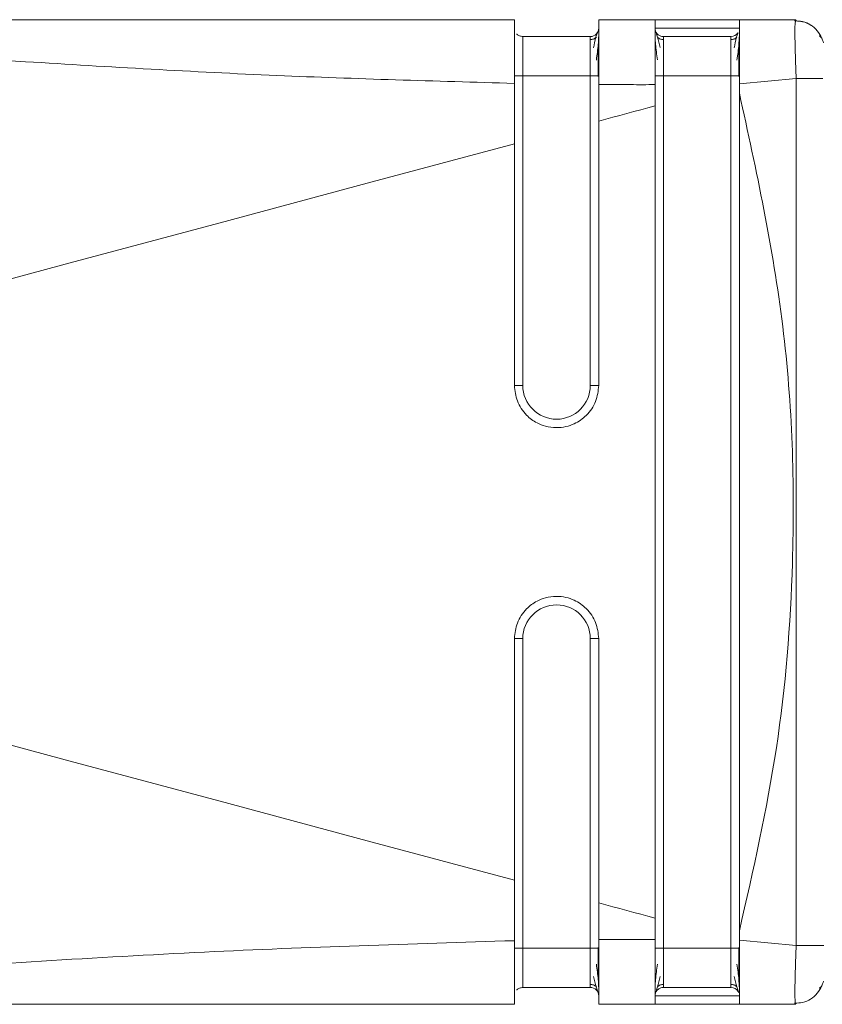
# Model space of a CAD drawing. Header units: millimetres. Extents: x -456 to 1924, y -71 to 431.
# Tile 4 of 45: x -197 to -183, y -48 to -30. Entities that reach past the tile are written whole.
import ezdxf

# ---------------------------------------------------------------- set-up
doc = ezdxf.new("R2010")
doc.units = ezdxf.units.MM

# ---------------------------------------------------------------- blocks, each defined once
blk = doc.blocks.new('Drawing View3')
at = {"color": 7, "linetype": 'Continuous', "lineweight": 18}
for p, q in [((-5.5, 15.25), (-20.695, 15.25)), ((-3, 15.25), (-4, 15.25)), ((-1.5, 15.25), (-3, 15.25)), ((-0.5, 15.25), (-1.5, 15.25)), ((-0.5, 15.25), (-0.505, 15.21)), ((-1.5, 15.1), (-3, 15.1)), ((-4.15, 14.95), (-5.35, 14.95)), ((-1.65, 14.95), (-2.85, 14.95)), ((-5.35, 14.25), (-5.35, 8.75)), ((-4.15, 14.25), (-5.35, 14.25)), ((-4.15, 8.75), (-4.15, 14.25)), ((-2.85, 14.25), (-2.85, -1.25)), ((-1.65, 14.25), (-2.85, 14.25)), ((-1.65, -1.25), (-1.65, 14.25)), ((-0.491, 14.205), (-1.5, 14.111)), ((-0.491, 14.205), (-0.491, -1.205)), ((-5.5, 13.046), (-5.5, 14.119)), ((-1.5, 14.111), (-1.5, 13.943)), ((-5.5, 8.75), (-5.35, 8.75)), ((-4, 8.75), (-4.15, 8.75)), ((-5.5, 4.25), (-5.35, 4.25)), ((-5.35, 4.25), (-5.35, -1.25)), ((-4.15, -1.25), (-4.15, 4.25)), ((-4, 4.25), (-4.15, 4.25)), ((-1.5, -0.942), (-1.5, -1.111)), ((-0.491, -1.205), (-1.5, -1.111)), ((-4.15, -1.25), (-5.35, -1.25)), ((-4, -1.25), (-4.15, -1.25)), ((-1.65, -1.25), (-2.85, -1.25)), ((-1.5, -1.25), (-1.65, -1.25)), ((-4.15, -1.95), (-5.35, -1.95)), ((-3, -2.023), (-3, -2.036)), ((-3, -2.1), (-1.5, -2.1)), ((-1.65, -1.95), (-2.85, -1.95)), ((-5.5, -2.25), (-20.695, -2.25)), ((-3, -2.25), (-4, -2.25)), ((-3, -2.25), (-1.5, -2.25)), ((-0.5, -2.25), (-1.5, -2.25)), ((-0.506, -2.23), (-0.5, -2.25))]:
    blk.add_line(p, q, dxfattribs=at)
at = {"color": 7, "linetype": 'Continuous', "lineweight": 18, "flags": 128}
for points in [[(-4, 14.25), (-4.003, 14.25), (-4.011, 14.25), (-4.025, 14.25), (-4.044, 14.25), (-4.067, 14.25), (-4.093, 14.25), (-4.121, 14.25), (-4.15, 14.25)], [(-1.5, 14.25), (-1.503, 14.25), (-1.511, 14.25), (-1.525, 14.25), (-1.544, 14.25), (-1.567, 14.25), (-1.593, 14.25), (-1.621, 14.25), (-1.65, 14.25)], [(-4, 13.449), (-3.875, 13.482), (-3.75, 13.516), (-3.625, 13.549), (-3.5, 13.583), (-3.375, 13.616), (-3.25, 13.65), (-3.125, 13.683), (-3, 13.717)], [(-26.073, 7.514), (-23.567, 8.19), (-21.038, 8.871), (-18.487, 9.557), (-15.917, 10.249), (-13.331, 10.944), (-10.731, 11.642), (-8.119, 12.343), (-5.5, 13.046)], [(-26.073, 5.486), (-23.567, 4.81), (-21.038, 4.129), (-18.487, 3.443), (-15.917, 2.751), (-13.331, 2.056), (-10.731, 1.358), (-8.119, 0.657), (-5.5, -0.046)], [(-4, -0.449), (-3.875, -0.482), (-3.75, -0.516), (-3.625, -0.549), (-3.5, -0.583), (-3.375, -0.616), (-3.25, -0.65), (-3.125, -0.683), (-3, -0.717)]]:
    blk.add_lwpolyline(points, dxfattribs=at)
at = {"color": 7, "linetype": 'Continuous', "lineweight": 18}
for centre, radius, start, end in [((-4.15, 15.1), 0.15, 270, 0), ((-1.65, 15.1), 0.15, 270, 325.565), ((-4.75, 8.75), 0.6, 180, 0), ((-4.75, 4.25), 0.6, 0, 180), ((-4.15, -2.1), 0.15, 359.9966, 90), ((-1.65, -2.1), 0.15, 31.7257, 90)]:
    blk.add_arc(centre, radius, start, end, dxfattribs=at)
for points, knots in [([(-20.695, 15.25), (-21.221, 15.249), (-21.858, 15.247), (-22.538, 15.215), (-22.719, 15.2), (-22.796, 15.188), (-22.823, 15.181), (-22.839, 15.175), (-22.848, 15.168), (-22.844, 15.159), (-22.823, 15.15), (-22.785, 15.139), (-22.691, 15.121), (-22.493, 15.095), (-22.007, 15.046), (-21.037, 14.969), (-19.322, 14.846), (-16.962, 14.683), (-13.662, 14.467), (-9.809, 14.241), (-6.907, 14.159), (-5.5, 14.119)], [0, 0, 0, 0, 0.079633, 0.096416, 0.106506, 0.108989, 0.110947, 0.112535, 0.113904, 0.115836, 0.117972, 0.120667, 0.124353, 0.135955, 0.15357, 0.20236, 0.286651, 0.417176, 0.562519, 0.787792, 1, 1, 1, 1]), ([(-5.5, 14.922), (-5.5, 15.015), (-5.5, 15.204), (-5.5, 15.235), (-5.5, 15.25)], [0, 0, 0, 0, 0.489706, 1, 1, 1, 1]), ([(-4, 14.099), (-4, 14.254), (-4, 14.567), (-4, 14.942), (-4, 15.2), (-4, 15.233), (-4, 15.25)], [0, 0, 0, 0, 0.249034, 0.499186, 0.749184, 1, 1, 1, 1]), ([(-3, 14.096), (-3, 14.255), (-3, 14.564), (-3, 14.937), (-3, 15.198), (-3, 15.233), (-3, 15.25)], [0, 0, 0, 0, 0.256857, 0.499427, 0.744777, 1, 1, 1, 1]), ([(-1.5, 14.111), (-1.5, 14.261), (-1.5, 14.561), (-1.5, 14.934), (-1.5, 15.204), (-1.5, 15.235), (-1.5, 15.25)], [0, 0, 0, 0, 0.2502548, 0.5000928, 0.7497763, 1, 1, 1, 1]), ([(-0.035, 14.92), (-0.059, 14.967), (-0.107, 15.06), (-0.23, 15.161), (-0.371, 15.223), (-0.47, 15.228), (-0.518, 15.23)], [0, 0, 0, 0, 0.2557804, 0.5158252, 0.7673883, 1, 1, 1, 1]), ([(-0.035, 14.921), (-0.059, 14.967), (-0.107, 15.06), (-0.23, 15.161), (-0.364, 15.221), (-0.455, 15.226), (-0.495, 15.228)], [0, 0, 0, 0, 0.265791, 0.536014, 0.797424, 1, 1, 1, 1]), ([(-3, 15.1), (-3, 15.085), (-3, 15.055), (-3, 14.87), (-3, 14.676), (-3, 14.479), (-3, 14.33), (-3, 14.25)], [0, 0, 0, 0, 0.276095, 0.522512, 0.663133, 0.820821, 1, 1, 1, 1]), ([(-0.505, 15.21), (-0.507, 15.2), (-0.513, 15.171), (-0.514, 14.959), (-0.508, 14.68), (-0.5, 14.418), (-0.494, 14.276), (-0.491, 14.205)], [0, 0, 0, 0, 0.1494708, 0.4291112, 0.7042795, 0.8497025, 1, 1, 1, 1]), ([(-5.5, 14.119), (-5.5, 14.277), (-5.5, 14.587), (-5.5, 14.811), (-5.5, 14.922)], [0, 0, 0, 0, 0.509411, 1, 1, 1, 1]), ([(-5.459, 14.998), (-5.458, 14.996), (-5.446, 14.979), (-5.408, 14.958), (-5.369, 14.953), (-5.35, 14.95)], [0, 0, 0, 0, 0.037062, 0.518531, 1, 1, 1, 1]), ([(-5.35, 14.95), (-5.35, 14.94), (-5.35, 14.919), (-5.35, 14.757), (-5.35, 14.526), (-5.35, 14.342), (-5.35, 14.25)], [0, 0, 0, 0, 0.250154, 0.499436, 0.749043, 1, 1, 1, 1]), ([(-4.15, 14.25), (-4.15, 14.342), (-4.15, 14.526), (-4.15, 14.757), (-4.15, 14.919), (-4.15, 14.94), (-4.15, 14.95)], [0, 0, 0, 0, 0.250957, 0.500564, 0.749846, 1, 1, 1, 1]), ([(-4.043, 14.937), (-4.051, 14.931), (-4.066, 14.918), (-4.094, 14.905), (-4.122, 14.898), (-4.141, 14.897), (-4.15, 14.896)], [0, 0, 0, 0, 0.262688, 0.519982, 0.767001, 1, 1, 1, 1]), ([(-4.024, 15.019), (-4.028, 15.01), (-4.037, 14.991), (-4.06, 14.914), (-4.081, 14.816), (-4.094, 14.75)], [0, 0, 0, 0, 0.258386, 0.511098, 1, 1, 1, 1]), ([(-4.043, 14.533), (-4.036, 14.581), (-4.022, 14.679), (-4.009, 14.815), (-4.001, 14.94), (-4, 15.003), (-4, 15.035)], [0, 0, 0, 0, 0.238341, 0.484239, 0.738095, 1, 1, 1, 1]), ([(-4, 14.922), (-4, 14.933), (-4, 14.972), (-4, 14.994), (-4, 15.009)], [0, 0, 0, 0, 0.272112, 1, 1, 1, 1]), ([(-3, 15.036), (-3, 15.005), (-2.999, 14.942), (-2.991, 14.816), (-2.978, 14.68), (-2.964, 14.582), (-2.957, 14.534)], [0, 0, 0, 0, 0.2619228, 0.5157846, 0.7616581, 1, 1, 1, 1]), ([(-2.906, 14.753), (-2.924, 14.821), (-2.952, 14.924), (-2.977, 15.011), (-2.985, 15.033), (-2.99, 15.045)], [0, 0, 0, 0, 0.485076, 0.738499, 1, 1, 1, 1]), ([(-2.85, 14.897), (-2.859, 14.897), (-2.878, 14.898), (-2.906, 14.906), (-2.934, 14.918), (-2.949, 14.931), (-2.957, 14.937)], [0, 0, 0, 0, 0.233002, 0.48002, 0.737312, 1, 1, 1, 1]), ([(-2.85, 14.95), (-2.85, 14.94), (-2.85, 14.919), (-2.85, 14.757), (-2.85, 14.526), (-2.85, 14.342), (-2.85, 14.25)], [0, 0, 0, 0, 0.250154, 0.499436, 0.749043, 1, 1, 1, 1]), ([(-1.65, 14.25), (-1.65, 14.342), (-1.65, 14.526), (-1.65, 14.757), (-1.65, 14.919), (-1.65, 14.94), (-1.65, 14.95)], [0, 0, 0, 0, 0.250957, 0.500564, 0.749846, 1, 1, 1, 1]), ([(-1.543, 14.937), (-1.551, 14.931), (-1.566, 14.918), (-1.594, 14.905), (-1.622, 14.898), (-1.641, 14.897), (-1.65, 14.896)], [0, 0, 0, 0, 0.2626881, 0.5199818, 0.767001, 1, 1, 1, 1]), ([(-1.524, 15.019), (-1.528, 15.01), (-1.537, 14.991), (-1.56, 14.914), (-1.581, 14.816), (-1.594, 14.75)], [0, 0, 0, 0, 0.258386, 0.511098, 1, 1, 1, 1]), ([(-1.543, 14.533), (-1.536, 14.581), (-1.522, 14.679), (-1.509, 14.815), (-1.501, 14.94), (-1.5, 15.003), (-1.5, 15.035)], [0, 0, 0, 0, 0.238341, 0.484239, 0.738095, 1, 1, 1, 1]), ([(-0.008, 14.841), (-0.016, 14.871), (-0.032, 14.935), (-0.065, 14.954), (-0.082, 14.964)], [0, 0, 0, 0, 0.4752679, 1, 1, 1, 1]), ([(-5.5, 14.85), (-5.5, 14.834), (-5.5, 14.775), (-5.5, 14.653), (-5.5, 14.465), (-5.5, 14.325), (-5.5, 14.25)], [0, 0, 0, 0, 0.101158, 0.367063, 0.664496, 1, 1, 1, 1]), ([(-4.01, 14.242), (-4.01, 14.295), (-4.01, 14.4), (-4.01, 14.551), (-4.01, 14.692), (-4.01, 14.77), (-4.011, 14.81)], [0, 0, 0, 0, 0.250243, 0.500316, 0.750205, 1, 1, 1, 1]), ([(-1.51, 14.242), (-1.51, 14.295), (-1.51, 14.4), (-1.51, 14.551), (-1.51, 14.692), (-1.51, 14.77), (-1.511, 14.81)], [0, 0, 0, 0, 0.250243, 0.500316, 0.750205, 1, 1, 1, 1]), ([(-0.017, 14.205), (-0.022, 14.205), (-0.035, 14.205), (-0.136, 14.205), (-0.297, 14.205), (-0.426, 14.205), (-0.491, 14.205)], [0, 0, 0, 0, 0.151362, 0.434241, 0.717121, 1, 1, 1, 1]), ([(-4, 14.099), (-4, 13.976), (-4, 13.76), (-4, 13.542), (-4, 13.449)], [0, 0, 0, 0, 0.570582, 1, 1, 1, 1]), ([(-4, 14.099), (-3.812, 14.098), (-3.479, 14.095), (-3.146, 14.095), (-3, 14.096)], [0, 0, 0, 0, 0.563222, 1, 1, 1, 1]), ([(-3, 13.717), (-3, 13.787), (-3, 13.913), (-3, 14.039), (-3, 14.096)], [0, 0, 0, 0, 0.55364, 1, 1, 1, 1]), ([(-1.5, 13.943), (-1.2, 12.568), (-0.602, 9.821), (-0.481, 5.896), (-0.765, 2.29), (-1.255, 0.136), (-1.5, -0.942)], [0, 0, 0, 0, 0.28024, 0.559855, 0.779601, 1, 1, 1, 1]), ([(-1.5, 13.943), (-1.5, 11.164), (-1.5, 6.202), (-1.5, 1.241), (-1.5, -0.942)], [0, 0, 0, 0, 0.559993, 1, 1, 1, 1]), ([(-3, -0.717), (-3, 1.978), (-3, 6.789), (-3, 11.6), (-3, 13.717)], [0, 0, 0, 0, 0.560031, 1, 1, 1, 1]), ([(-4, 13.449), (-4, 12.572), (-4, 11.005), (-4, 9.439), (-4, 8.75)], [0, 0, 0, 0, 0.560002, 1, 1, 1, 1]), ([(-5.5, 8.75), (-5.5, 9.552), (-5.5, 10.984), (-5.5, 12.416), (-5.5, 13.046)], [0, 0, 0, 0, 0.559985, 1, 1, 1, 1]), ([(-5.5, 8.75), (-5.49, 8.655), (-5.474, 8.511), (-5.381, 8.337), (-5.27, 8.198), (-5.121, 8.088), (-4.939, 8.017), (-4.763, 7.993), (-4.588, 8.011), (-4.401, 8.075), (-4.241, 8.186), (-4.122, 8.331), (-4.027, 8.506), (-4.011, 8.653), (-4, 8.75)], [0, 0, 0, 0, 0.120107, 0.183374, 0.248618, 0.347036, 0.415602, 0.496942, 0.571361, 0.638218, 0.748801, 0.813411, 0.876907, 1, 1, 1, 1]), ([(-4, 4.25), (-4.011, 4.347), (-4.027, 4.494), (-4.122, 4.669), (-4.241, 4.814), (-4.401, 4.925), (-4.588, 4.989), (-4.763, 5.007), (-4.939, 4.983), (-5.121, 4.912), (-5.27, 4.802), (-5.381, 4.663), (-5.474, 4.489), (-5.49, 4.345), (-5.5, 4.25)], [0, 0, 0, 0, 0.123082, 0.18658, 0.251196, 0.361764, 0.428626, 0.503058, 0.584391, 0.652955, 0.751381, 0.816619, 0.879885, 1, 1, 1, 1]), ([(-5.5, -0.046), (-5.5, 0.756), (-5.5, 2.188), (-5.5, 3.62), (-5.5, 4.25)], [0, 0, 0, 0, 0.560015, 1, 1, 1, 1]), ([(-4, 4.25), (-4, 3.373), (-4, 1.807), (-4, 0.241), (-4, -0.449)], [0, 0, 0, 0, 0.559975, 1, 1, 1, 1]), ([(-5.5, -1.119), (-5.5, -0.915), (-5.5, -0.561), (-5.5, -0.2), (-5.5, -0.046)], [0, 0, 0, 0, 0.576678, 1, 1, 1, 1]), ([(-4, -0.449), (-4, -0.568), (-4, -0.786), (-4, -1.002), (-4, -1.099)], [0, 0, 0, 0, 0.5493, 1, 1, 1, 1]), ([(-3, -1.096), (-3, -1.024), (-3, -0.898), (-3, -0.772), (-3, -0.717)], [0, 0, 0, 0, 0.566355, 1, 1, 1, 1]), ([(-5.5, -1.119), (-7.338, -1.176), (-11.114, -1.294), (-15.798, -1.604), (-19.238, -1.839), (-21.078, -1.972), (-22.107, -2.054), (-22.585, -2.106), (-22.758, -2.132), (-22.826, -2.15), (-22.847, -2.161), (-22.847, -2.171), (-22.826, -2.181), (-22.786, -2.19), (-22.726, -2.198), (-22.576, -2.213), (-22.231, -2.231), (-21.578, -2.247), (-21.029, -2.249), (-20.695, -2.25)], [0, 0, 0, 0, 0.277154, 0.569443, 0.709641, 0.801655, 0.852576, 0.869317, 0.879228, 0.882226, 0.884534, 0.88657, 0.888768, 0.891501, 0.895083, 0.899771, 0.916625, 0.949186, 1, 1, 1, 1]), ([(-5.5, -1.917), (-5.5, -1.807), (-5.5, -1.583), (-5.5, -1.276), (-5.5, -1.119)], [0, 0, 0, 0, 0.490542, 1, 1, 1, 1]), ([(-3, -1.096), (-3.185, -1.096), (-3.519, -1.096), (-3.852, -1.098), (-4, -1.099)], [0, 0, 0, 0, 0.556487, 1, 1, 1, 1]), ([(-4, -2.25), (-4, -2.233), (-4, -2.2), (-4, -1.942), (-4, -1.567), (-4, -1.254), (-4, -1.099)], [0, 0, 0, 0, 0.250822, 0.500825, 0.750972, 1, 1, 1, 1]), ([(-3, -2.25), (-3, -2.233), (-3, -2.198), (-3, -1.937), (-3, -1.564), (-3, -1.255), (-3, -1.096)], [0, 0, 0, 0, 0.255216, 0.500584, 0.743135, 1, 1, 1, 1]), ([(-1.5, -2.25), (-1.5, -2.235), (-1.5, -2.204), (-1.5, -1.934), (-1.5, -1.561), (-1.5, -1.261), (-1.5, -1.111)], [0, 0, 0, 0, 0.250098, 0.499887, 0.749619, 1, 1, 1, 1]), ([(-0.491, -1.205), (-0.494, -1.276), (-0.5, -1.418), (-0.508, -1.679), (-0.514, -1.966), (-0.512, -2.149), (-0.509, -2.222), (-0.506, -2.229), (-0.506, -2.23)], [0, 0, 0, 0, 0.150115, 0.295394, 0.570392, 0.849744, 0.993795, 1, 1, 1, 1]), ([(-5.5, -1.25), (-5.5, -1.32), (-5.5, -1.452), (-5.5, -1.632), (-5.5, -1.762), (-5.5, -1.827), (-5.5, -1.85)], [0, 0, 0, 0, 0.315216, 0.594132, 0.858733, 1, 1, 1, 1]), ([(-5.35, -1.25), (-5.35, -1.342), (-5.35, -1.526), (-5.35, -1.757), (-5.35, -1.919), (-5.35, -1.94), (-5.35, -1.95)], [0, 0, 0, 0, 0.250957, 0.500564, 0.749846, 1, 1, 1, 1]), ([(-4.15, -1.95), (-4.15, -1.94), (-4.15, -1.919), (-4.15, -1.757), (-4.15, -1.526), (-4.15, -1.342), (-4.15, -1.25)], [0, 0, 0, 0, 0.250154, 0.499436, 0.749043, 1, 1, 1, 1]), ([(-4.011, -1.812), (-4.01, -1.773), (-4.01, -1.694), (-4.01, -1.552), (-4.01, -1.4), (-4.01, -1.295), (-4.01, -1.243)], [0, 0, 0, 0, 0.249951, 0.499867, 0.749923, 1, 1, 1, 1]), ([(-4, -2.012), (-4, -1.999), (-4, -1.962), (-4, -1.861), (-4, -1.708), (-4, -1.504), (-4, -1.336), (-4, -1.25)], [0, 0, 0, 0, 0.1047068, 0.30425, 0.4749724, 0.7297721, 1, 1, 1, 1]), ([(-3, -1.25), (-3, -1.372), (-3, -1.604), (-3, -1.848), (-3, -1.993), (-3, -2.081), (-3, -2.093), (-3, -2.1)], [0, 0, 0, 0, 0.274402, 0.520197, 0.661354, 0.819855, 1, 1, 1, 1]), ([(-2.85, -1.25), (-2.85, -1.342), (-2.85, -1.526), (-2.85, -1.757), (-2.85, -1.919), (-2.85, -1.94), (-2.85, -1.95)], [0, 0, 0, 0, 0.250957, 0.500564, 0.749846, 1, 1, 1, 1]), ([(-1.65, -1.95), (-1.65, -1.94), (-1.65, -1.919), (-1.65, -1.757), (-1.65, -1.526), (-1.65, -1.342), (-1.65, -1.25)], [0, 0, 0, 0, 0.250154, 0.499436, 0.749043, 1, 1, 1, 1]), ([(-1.511, -1.812), (-1.51, -1.773), (-1.51, -1.694), (-1.51, -1.552), (-1.51, -1.4), (-1.51, -1.295), (-1.51, -1.243)], [0, 0, 0, 0, 0.249951, 0.499867, 0.749923, 1, 1, 1, 1]), ([(-4, -2.034), (-4, -2.002), (-4.001, -1.939), (-4.009, -1.814), (-4.022, -1.679), (-4.036, -1.582), (-4.043, -1.534)], [0, 0, 0, 0, 0.262074, 0.516005, 0.761849, 1, 1, 1, 1]), ([(-2.957, -1.534), (-2.964, -1.582), (-2.978, -1.678), (-2.991, -1.813), (-2.999, -1.938), (-3, -2.001), (-3, -2.033)], [0, 0, 0, 0, 0.238216, 0.484063, 0.737999, 1, 1, 1, 1]), ([(-1.5, -2.034), (-1.5, -2.002), (-1.501, -1.939), (-1.509, -1.814), (-1.522, -1.679), (-1.536, -1.582), (-1.543, -1.534)], [0, 0, 0, 0, 0.262074, 0.516005, 0.761849, 1, 1, 1, 1]), ([(-5.5, -2.25), (-5.5, -2.234), (-5.5, -2.204), (-5.5, -2.011), (-5.5, -1.917)], [0, 0, 0, 0, 0.510317, 1, 1, 1, 1]), ([(-4.15, -1.897), (-4.141, -1.897), (-4.122, -1.898), (-4.094, -1.906), (-4.066, -1.918), (-4.051, -1.931), (-4.043, -1.937)], [0, 0, 0, 0, 0.233003, 0.480022, 0.737313, 1, 1, 1, 1]), ([(-4.094, -1.753), (-4.076, -1.82), (-4.049, -1.923), (-4.023, -2.01), (-4.015, -2.033), (-4.011, -2.044)], [0, 0, 0, 0, 0.485153, 0.738595, 1, 1, 1, 1]), ([(-2.989, -2.044), (-2.985, -2.032), (-2.977, -2.01), (-2.951, -1.923), (-2.924, -1.82), (-2.906, -1.753)], [0, 0, 0, 0, 0.261439, 0.514813, 1, 1, 1, 1]), ([(-2.957, -1.937), (-2.949, -1.931), (-2.934, -1.918), (-2.906, -1.906), (-2.878, -1.898), (-2.859, -1.897), (-2.85, -1.897)], [0, 0, 0, 0, 0.262684, 0.519976, 0.766996, 1, 1, 1, 1]), ([(-1.65, -1.897), (-1.641, -1.897), (-1.622, -1.898), (-1.594, -1.906), (-1.566, -1.918), (-1.551, -1.931), (-1.543, -1.937)], [0, 0, 0, 0, 0.233003, 0.480022, 0.737313, 1, 1, 1, 1]), ([(-1.594, -1.753), (-1.576, -1.82), (-1.549, -1.923), (-1.523, -2.01), (-1.515, -2.033), (-1.511, -2.044)], [0, 0, 0, 0, 0.485153, 0.738595, 1, 1, 1, 1]), ([(-0.518, -2.23), (-0.47, -2.228), (-0.371, -2.223), (-0.23, -2.161), (-0.107, -2.06), (-0.059, -1.967), (-0.035, -1.921)], [0, 0, 0, 0, 0.2326118, 0.484175, 0.7442198, 1, 1, 1, 1]), ([(-0.082, -1.964), (-0.065, -1.954), (-0.032, -1.935), (-0.016, -1.871), (-0.008, -1.841)], [0, 0, 0, 0, 0.524785, 1, 1, 1, 1]), ([(-5.459, -1.998), (-5.458, -1.996), (-5.446, -1.979), (-5.408, -1.958), (-5.369, -1.953), (-5.35, -1.95)], [0, 0, 0, 0, 0.037082, 0.518541, 1, 1, 1, 1])]:
    blk.add_open_spline(points, degree=3, knots=knots, dxfattribs=at)
for points in [[(-3, 15.1), (-2.998, 15.08), (-2.993, 15.041), (-2.959, 14.991), (-2.909, 14.957), (-2.87, 14.952), (-2.85, 14.95)], [(-5.5, 14.25), (-5.498, 14.25), (-5.493, 14.25), (-5.459, 14.25), (-5.409, 14.25), (-5.37, 14.25), (-5.35, 14.25)], [(-3, 14.25), (-2.998, 14.25), (-2.993, 14.25), (-2.959, 14.25), (-2.909, 14.25), (-2.87, 14.25), (-2.85, 14.25)], [(0, -1.205), (-0.007, -1.205), (-0.022, -1.205), (-0.135, -1.205), (-0.297, -1.205), (-0.426, -1.205), (-0.491, -1.205)], [(-5.5, -1.25), (-5.498, -1.25), (-5.493, -1.25), (-5.459, -1.25), (-5.409, -1.25), (-5.37, -1.25), (-5.35, -1.25)], [(-3, -1.25), (-2.998, -1.25), (-2.993, -1.25), (-2.959, -1.25), (-2.909, -1.25), (-2.87, -1.25), (-2.85, -1.25)], [(-3, -2.1), (-2.998, -2.08), (-2.993, -2.041), (-2.959, -1.991), (-2.909, -1.957), (-2.87, -1.952), (-2.85, -1.95)]]:
    blk.add_open_spline(points, degree=3, dxfattribs=at)

msp = doc.modelspace()

# ---------------------------------------------------------------- block references
at = {"color": 7, "linetype": 'Continuous', "lineweight": 18}
msp.add_blockref('Drawing View3', (-182.701, -45.608), dxfattribs=at)

doc.saveas('drawing.dxf')
